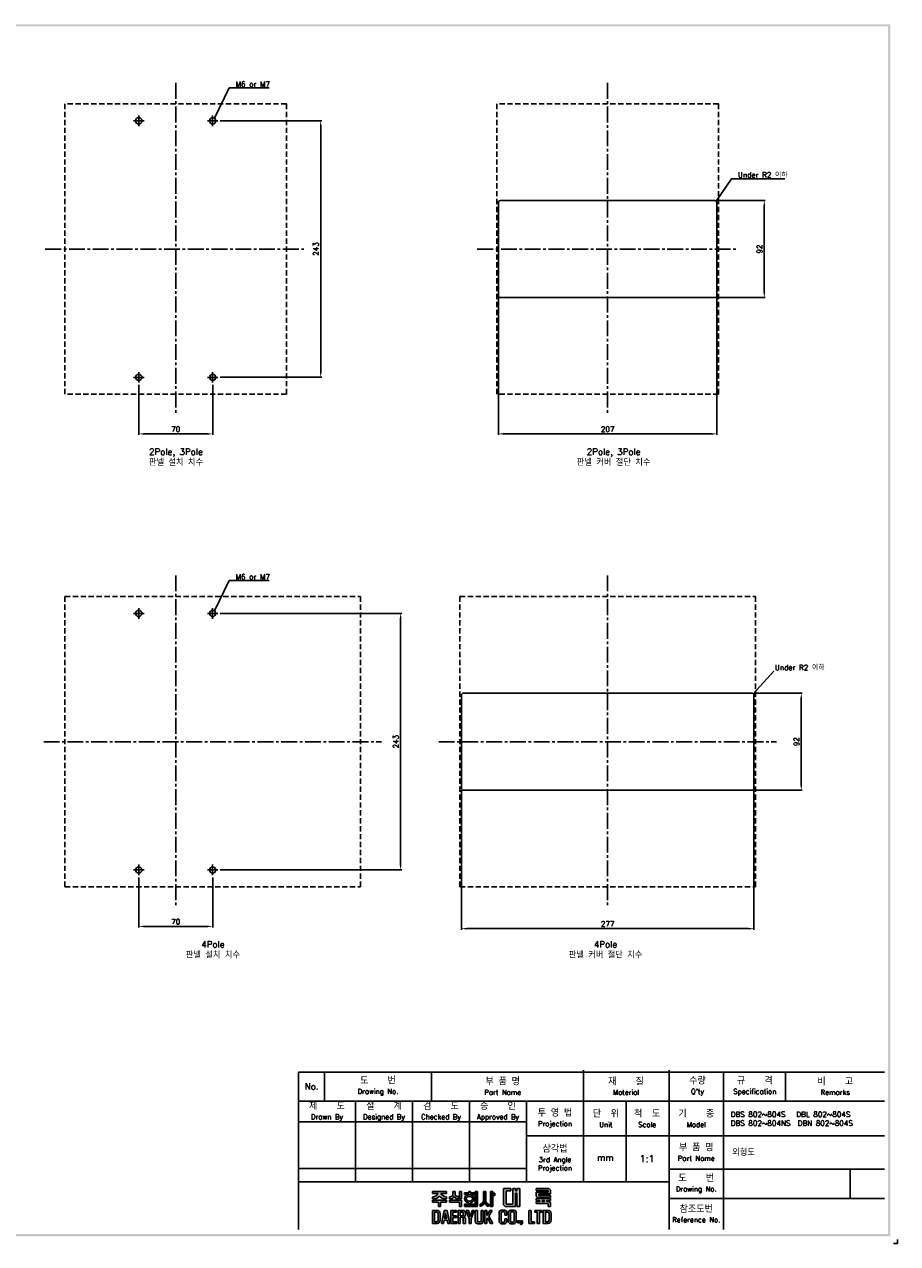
# Model space of a CAD drawing. Extents: x 3310 to 4964, y -496 to 659.
# Tile 8 of 8: x 4137 to 4964, y -496 to 659. Entities that reach past the tile are written whole.
import ezdxf

# ---------------------------------------------------------------- set-up
doc = ezdxf.new("R2010")
doc.units = 0
doc.header["$LTSCALE"] = 20
doc.header["$MEASUREMENT"] = 0
doc.linetypes.add('CENTER2', pattern=[1.125, 0.75, -0.125, 0.125, -0.125])
doc.linetypes.add('HIDDEN', pattern=[0.375, 0.25, -0.125])
doc.layers.get('0').update_dxf_attribs({"linetype": 'CONTINUOUS'})
for name, color, linetype in [('CEN', 1, 'CENTER2'), ('di', 3, 'CONTINUOUS'), ('di @ 1', 3, 'CONTINUOUS'), ('dimtaxt', 3, 'CONTINUOUS'), ('dwg', 7, 'CONTINUOUS')]:
    doc.layers.add(name, color=color, linetype=linetype)
doc.styles.add('KIM', font='ROMANS.shx', dxfattribs={"height": 5, "bigfont": 'GSG1.shx'})
doc.styles.get("Standard").update_dxf_attribs({"font": 'romans.shx', "height": 2, "bigfont": 'hgs.shx'})
doc.dimstyles.get("Standard").update_dxf_attribs({"dimscale": 0, "dimtxt": 2, "dimasz": 2, "dimexe": 0.5, "dimexo": 0.5, "dimgap": 1, "dimtad": 1, "dimdsep": 46, "dimtxsty": 'Standard', "dimcen": 0, "dimclrd": 3, "dimclre": 3, "dimclrt": 3, "dimadec": 0, "dimazin": 2, "dimtp": 0.1, "dimtm": 0.1, "dimtfac": 1, "dimtmove": 0, "dimatfit": 3, "dimfxl": 0, "dimtolj": 1, "dimarcsym": 0})
doc.dimstyles.new('STANDARD$0', dxfattribs={"dimtxt": 5, "dimasz": 5, "dimexe": 1, "dimexo": 2, "dimgap": 2, "dimtad": 1, "dimdec": 4, "dimzin": 12, "dimdsep": 46, "dimtxsty": 'KIM', "dimcen": -1, "dimdle": 0.1, "dimadec": 0, "dimazin": 0, "dimtfac": 1, "dimtdec": 4, "dimtmove": 0, "dimatfit": 3, "dimfxl": 0, "dimtolj": 1, "dimtzin": 0, "dimarcsym": 0})

# ---------------------------------------------------------------- blocks, each defined once
blk = doc.blocks.new('대륙')
at = {"layer": 'dimtaxt'}
h = blk.add_hatch(color=256, dxfattribs=at)
edge = h.paths.add_edge_path()
edge.add_line((51.99, 12.18), (47.65, 12.18))
edge.add_line((47.65, 12.18), (47.65, 11.59))
edge.add_line((47.65, 11.59), (49.36, 11.59))
edge.add_ellipse((47.48, 11.55), major_axis=(1.89, 0.39), ratio=0.576936, start_angle=268.0794, end_angle=342.4305, ccw=False)
edge.add_line((47.64, 10.44), (47.64, 9.87))
edge.add_ellipse((47.59, 11.36), major_axis=(2.46, 0), ratio=0.608939, start_angle=-88.7913, end_angle=-24.3158)
edge.add_ellipse((52.06, 11.36), major_axis=(-2.46, 0), ratio=0.608939, start_angle=384.3158, end_angle=448.3061)
edge.add_line((51.99, 9.87), (51.99, 10.51))
edge.add_ellipse((52.11, 11.62), major_axis=(-1.91, 0.31), ratio=0.577613, start_angle=17.5125, end_angle=91.8636, ccw=False)
edge.add_line((50.24, 11.59), (51.99, 11.59))
edge.add_line((51.99, 11.59), (51.99, 12.18))
h.paths.add_polyline_path([(52, 9.48), (47.64, 9.48), (47.64, 8.87), (49.46, 8.87), (49.46, 7.49), (50.19, 7.49), (50.19, 8.88), (52, 8.88)])
edge = h.paths.add_edge_path()
edge.add_arc((55.25, 11.18), 0.45, 180, 220.7047, ccw=False)
edge.add_line((54.8, 11.18), (54.8, 12.18))
edge.add_line((54.8, 12.18), (54.06, 12.18))
edge.add_line((54.06, 12.18), (54.06, 11.18))
edge.add_arc((53.61, 11.18), 0.45, 319.2953, 360, ccw=False)
edge.add_spline(control_points=[(53.95, 10.89), (53.94, 10.88), (53.93, 10.87), (53.83, 10.76), (53.7, 10.68), (53.03, 10.51)], knot_values=[3.761053, 3.761053, 3.761053, 3.761053, 3.807132, 3.807132, 4.298097, 4.298097, 4.298097, 4.298097], degree=3, periodic=0)
edge.add_line((53.03, 10.51), (53.03, 9.85))
edge.add_spline(control_points=[(53.03, 9.85), (53.05, 9.85), (53.06, 9.85), (53.74, 9.96), (53.94, 10.08), (54.15, 10.22), (54.2, 10.3), (54.43, 10.6)], knot_values=[3.495949, 3.495949, 3.495949, 3.495949, 3.524444, 3.524444, 4.06832, 4.06832, 4.379503, 4.379503, 4.379503, 4.379503], degree=3, periodic=0)
edge.add_spline(control_points=[(54.43, 10.6), (54.65, 10.3), (54.71, 10.22), (54.92, 10.08), (55.12, 9.96), (55.75, 9.88), (55.78, 9.87), (55.8, 9.86)], knot_values=[3.495949, 3.495949, 3.495949, 3.495949, 3.807132, 3.807132, 4.351008, 4.351008, 4.402945, 4.402945, 4.402945, 4.402945], degree=3, periodic=0)
edge.add_line((55.8, 9.86), (55.8, 10.59))
edge.add_spline(control_points=[(55.8, 10.59), (55.78, 10.59), (55.76, 10.6), (55.19, 10.66), (55.03, 10.75), (54.92, 10.87), (54.91, 10.88), (54.91, 10.89)], knot_values=[3.761053, 3.761053, 3.761053, 3.761053, 3.81299, 3.81299, 4.356866, 4.356866, 4.402945, 4.402945, 4.402945, 4.402945], degree=3, periodic=0)
h.paths.add_polyline_path([(56.82, 9.48), (53.03, 9.48), (53.03, 8.87), (56.1, 8.87), (56.1, 7.49), (56.82, 7.49)])
h.paths.add_polyline_path([(56.82, 12.19), (56.1, 12.19), (56.1, 9.87), (56.82, 9.87)])
h.paths.add_polyline_path([(60.76, 11.76), (59.58, 11.76), (59.58, 12.19), (59.05, 12.19), (59.05, 11.76), (57.74, 11.76), (57.74, 11.21), (60.76, 11.21)])
edge = h.paths.add_edge_path()
edge.add_ellipse((59.26, 9.92), major_axis=(-1.56, 0), ratio=0.830145, start_angle=101.7462, end_angle=265.4383)
edge.add_line((59.38, 11.21), (59.13, 11.21))
edge.add_ellipse((59.26, 9.92), major_axis=(1.56, 0), ratio=0.830145, start_angle=94.5617, end_angle=259.6787)
edge.add_line((58.98, 8.65), (58.98, 8.2))
edge.add_line((58.98, 8.2), (59.58, 8.2))
edge.add_line((59.58, 8.2), (59.58, 8.65))
edge = h.paths.add_edge_path(flags=16)
edge.add_spline(control_points=[(60.26, 9.92), (60.26, 10.03), (60.22, 10.15), (60.06, 10.37), (59.93, 10.48), (59.59, 10.63), (59.39, 10.66), (58.99, 10.64), (58.8, 10.59), (58.5, 10.41), (58.39, 10.3), (58.27, 10.07), (58.25, 9.96), (58.28, 9.73), (58.34, 9.62), (58.54, 9.4), (58.69, 9.3), (59.06, 9.19), (59.26, 9.17), (59.65, 9.23), (59.83, 9.31), (60.09, 9.5), (60.18, 9.62), (60.25, 9.8), (60.26, 9.86), (60.26, 9.92)], knot_values=[0, 0, 0, 0, 0.543876, 0.543876, 1.087752, 1.087752, 1.631628, 1.631628, 2.175504, 2.175504, 2.71938, 2.71938, 3.263256, 3.263256, 3.807132, 3.807132, 4.351008, 4.351008, 4.894884, 4.894884, 5.43876, 5.43876, 5.982636, 5.982636, 6.283185, 6.283185, 6.283185, 6.283185], degree=3, periodic=0)
for points in [[(61.83, 12.19), (61.11, 12.19), (61.11, 8.2), (57.74, 8.2), (57.74, 7.47), (61.11, 7.47), (61.83, 7.47)], [(70.89, 12.38), (72.38, 12.38), (72.38, 13.12), (70.01, 13.12), (70.01, 8), (70.53, 7.49), (73.84, 7.49), (73.84, 11.66), (74.29, 11.66), (74.29, 7.49), (75.14, 7.49), (75.14, 13.12), (74.29, 13.12), (74.29, 12.42), (73.84, 12.42), (73.84, 13.12), (73.01, 13.12), (73.01, 8.23), (70.89, 8.23)]]:
    blk.add_hatch(color=256, dxfattribs=at).paths.add_polyline_path(points)
h = blk.add_hatch(color=256, dxfattribs=at)
edge = h.paths.add_edge_path()
edge.add_line((64.41, 12.18), (63.7, 12.18))
edge.add_line((63.7, 12.18), (63.7, 9.23))
edge.add_ellipse((62.86, 9.12), major_axis=(0.66, 0.841), ratio=0.672815, start_angle=218.7862, end_angle=304.0863, ccw=False)
edge.add_line((62.7, 8.19), (62.7, 7.51))
edge.add_ellipse((63.11, 8.54), major_axis=(0.964, 0.919), ratio=0.540942, start_angle=220.7961, end_angle=301.7505)
edge.add_ellipse((64.93, 8.53), major_axis=(-0.866, 0.919), ratio=0.569913, start_angle=58.7442, end_angle=145.288)
edge.add_line((65.35, 7.49), (65.35, 8.17))
edge.add_ellipse((65.18, 9.26), major_axis=(-0.67, 1.07), ratio=0.576723, start_angle=74.3826, end_angle=142.9847, ccw=False)
edge.add_line((64.41, 9.18), (64.41, 12.18))
h.paths.add_polyline_path([(66.65, 10.99), (67.26, 10.99), (67.26, 11.63), (66.64, 11.63), (66.64, 12.18), (65.92, 12.18), (65.92, 7.49), (66.65, 7.49)])
h = blk.add_hatch(color=256, dxfattribs=at)
h.paths.add_polyline_path([(84.17, 12.56), (84.17, 11.99), (80.38, 11.99), (80.38, 10.74), (80.81, 10.32), (84.92, 10.32), (84.92, 10.92), (81.19, 10.92), (81.19, 11.44), (84.92, 11.44), (84.92, 12.6), (84.39, 13.12), (80.36, 13.12), (80.36, 12.56)])
h.paths.add_polyline_path([(83.7, 9.41), (84.92, 9.41), (84.92, 9.97), (80.36, 9.97), (80.36, 9.41), (81.48, 9.41), (81.48, 9.04), (80.35, 9.04), (80.35, 8.42), (84.18, 8.42), (84.18, 7.49), (84.92, 7.49), (84.92, 8.64), (84.52, 9.04), (83.7, 9.04)])
h.paths.add_polyline_path([(83, 9.41), (82.23, 9.41), (82.23, 9.04), (83, 9.04)], flags=17)
h = blk.add_hatch(color=256, dxfattribs=at)
h.paths.add_polyline_path([(47.58, 6.25), (47.58, 2.12), (49.06, 2.12, 0.414214), (50.06, 3.12), (50.06, 5.25, 0.414214), (49.06, 6.25)])
h.paths.add_polyline_path([(48.9, 5.73, -0.414214), (49.4, 5.23), (49.4, 3.16, -0.414214), (48.9, 2.66), (48.23, 2.66), (48.23, 5.73)], flags=16)
h.paths.add_polyline_path([(50.42, 2.11), (51.1, 2.11), (51.31, 3.17), (52.21, 3.17), (52.42, 2.11), (53.1, 2.11), (52.25, 6.23), (51.27, 6.23)])
h.paths.add_polyline_path([(51.77, 5.49), (52.09, 3.74), (51.43, 3.74)], flags=16)
h.paths.add_polyline_path([(53.4, 2.11), (55.25, 2.11), (55.25, 2.66), (54.07, 2.66), (54.07, 3.99), (55.15, 3.99), (55.15, 4.52), (54.06, 4.52), (54.06, 5.7), (55.21, 5.7), (55.21, 6.25), (53.4, 6.25)])
h.paths.add_polyline_path([(55.67, 2.12), (56.33, 2.12), (56.33, 4.05), (56.93, 4.05, -0.414214), (57.33, 3.65), (57.33, 2.12), (58.02, 2.12), (58.02, 3.65, 0.276846), (57.45, 4.24, 0.25864), (58.02, 4.77), (58.02, 5.43, 0.414214), (57.22, 6.23), (55.67, 6.23)])
h.paths.add_polyline_path([(56.33, 5.71), (57.04, 5.71, -0.414214), (57.34, 5.41), (57.34, 4.86, -0.414214), (57.04, 4.56), (56.33, 4.56)], flags=16)
h.paths.add_polyline_path([(59.2, 3.57), (59.2, 2.11), (59.85, 2.11), (59.85, 3.58), (60.8, 6.24), (60.13, 6.24), (59.53, 4.27), (58.97, 6.24), (58.28, 6.24)])
h.paths.add_polyline_path([(61.13, 2.78, 0.414214), (61.88, 2.03), (62.85, 2.03, 0.414214), (63.6, 2.78), (63.6, 6.24), (62.93, 6.24), (62.93, 2.84, -0.414214), (62.68, 2.59), (62.07, 2.59, -0.414214), (61.82, 2.84), (61.82, 6.24), (61.13, 6.24)])
h.paths.add_polyline_path([(64.11, 2.12), (64.77, 2.12), (64.77, 3.42), (64.98, 3.87), (65.9, 2.12), (66.68, 2.12), (65.38, 4.46), (66.48, 6.23), (65.69, 6.23), (64.76, 4.66), (64.76, 6.23), (64.11, 6.23)])
h.paths.add_polyline_path([(68.62, 2.84, 0.414214), (69.42, 2.04), (70.32, 2.04, 0.414214), (71.12, 2.84), (71.12, 3.62), (70.47, 3.62), (70.47, 2.85, -0.414214), (70.17, 2.55), (69.58, 2.55, -0.414214), (69.28, 2.85), (69.28, 5.49, -0.414214), (69.58, 5.79), (70.16, 5.79, -0.414214), (70.46, 5.49), (70.46, 4.76), (71.12, 4.76), (71.12, 5.52, 0.414214), (70.32, 6.32), (69.42, 6.32, 0.414214), (68.62, 5.52)])
h.paths.add_polyline_path([(71.57, 2.84, 0.414214), (72.37, 2.04), (73.25, 2.04, 0.414214), (74.05, 2.84), (74.05, 5.52, 0.414214), (73.25, 6.32), (72.37, 6.32, 0.414214), (71.57, 5.52)])
h.paths.add_polyline_path([(72.23, 5.5, -0.414214), (72.53, 5.8), (73.09, 5.8, -0.414214), (73.39, 5.5), (73.39, 2.85, -0.414214), (73.09, 2.55), (72.53, 2.55, -0.414214), (72.23, 2.85)], flags=16)
h.paths.add_polyline_path([(74.42, 2.34), (75.05, 2.34), (75.05, 2.98), (74.42, 2.98)])
h.paths.add_polyline_path([(75.76, 2.34, -0.316213), (75.39, 2.07), (75.39, 1.77, 0.409412), (76.08, 2.47), (76.08, 2.98), (75.39, 2.98), (75.39, 2.34)])
h.paths.add_polyline_path([(78.08, 2.12), (79.79, 2.12), (79.79, 2.67), (78.75, 2.67), (78.75, 6.24), (78.08, 6.24)])
h.paths.add_polyline_path([(80.68, 2.12), (81.35, 2.12), (81.35, 5.7), (82.27, 5.7), (82.27, 6.24), (79.92, 6.24), (79.92, 5.7), (80.68, 5.7)])
h.paths.add_polyline_path([(82.59, 2.13), (84.07, 2.13, 0.414214), (85.07, 3.13), (85.07, 5.24, 0.414214), (84.07, 6.24), (82.59, 6.24)])
h.paths.add_polyline_path([(83.24, 5.73), (83.9, 5.73, -0.414214), (84.4, 5.23), (84.4, 3.15, -0.414214), (83.9, 2.65), (83.24, 2.65)], flags=16)
for p, q in [((47.65, 12.18), (51.99, 12.18)), ((47.65, 12.18), (47.65, 11.59)), ((47.65, 11.59), (49.36, 11.59)), ((51.99, 11.59), (50.24, 11.59)), ((51.99, 12.18), (51.99, 11.59)), ((54.06, 12.18), (54.8, 12.18)), ((54.06, 12.18), (54.06, 11.18)), ((54.8, 12.18), (54.8, 11.18)), ((56.82, 12.19), (56.1, 12.19)), ((56.1, 12.19), (56.1, 9.87)), ((56.82, 12.19), (56.82, 9.87)), ((57.74, 11.76), (59.05, 11.76)), ((57.74, 11.21), (57.74, 11.76)), ((59.05, 11.76), (59.05, 12.19)), ((59.05, 12.19), (59.58, 12.19)), ((59.58, 12.19), (59.58, 11.76)), ((59.58, 11.76), (60.76, 11.76)), ((60.76, 11.76), (60.76, 11.21)), ((61.11, 12.19), (61.11, 8.2)), ((61.83, 12.19), (61.11, 12.19)), ((61.83, 7.47), (61.83, 12.19)), ((63.7, 12.18), (64.41, 12.18)), ((63.7, 12.18), (63.7, 9.23)), ((64.41, 12.18), (64.41, 9.18)), ((65.92, 7.49), (65.92, 12.18)), ((65.92, 12.18), (66.64, 12.18)), ((66.64, 12.18), (66.64, 11.63)), ((66.64, 11.63), (67.26, 11.63)), ((67.26, 11.63), (67.26, 10.99)), ((70.01, 13.12), (70.01, 8)), ((70.01, 13.12), (72.38, 13.12)), ((70.89, 12.38), (70.89, 8.23)), ((70.89, 12.38), (72.38, 12.38)), ((72.38, 13.12), (72.38, 12.38)), ((73.01, 13.12), (73.01, 8.23)), ((73.01, 13.12), (73.84, 13.12)), ((73.84, 13.12), (73.84, 12.42)), ((73.84, 12.42), (74.29, 12.42)), ((73.84, 11.66), (73.84, 7.49)), ((73.84, 11.66), (74.29, 11.66)), ((74.29, 13.12), (75.14, 13.12)), ((74.29, 13.12), (74.29, 12.42)), ((74.29, 11.66), (74.29, 7.49)), ((75.14, 13.12), (75.14, 7.49)), ((80.36, 13.12), (84.39, 13.12)), ((80.36, 12.56), (80.36, 13.12)), ((80.36, 12.56), (84.17, 12.56)), ((80.38, 11.99), (84.17, 11.99)), ((80.38, 11.99), (80.38, 10.74)), ((84.17, 12.56), (84.17, 11.99)), ((84.92, 12.6), (84.39, 13.12)), ((84.92, 12.6), (84.92, 11.44)), ((47.64, 10.44), (47.64, 9.87)), ((47.64, 9.48), (52, 9.48)), ((47.64, 8.87), (47.64, 9.48)), ((49.46, 8.87), (47.64, 8.87)), ((49.46, 7.49), (49.46, 8.87)), ((50.19, 8.88), (50.19, 7.49)), ((52, 8.88), (50.19, 8.88)), ((51.99, 10.51), (51.99, 9.87)), ((52, 9.48), (52, 8.88)), ((53.03, 9.85), (53.03, 10.51)), ((53.03, 9.48), (56.82, 9.48)), ((53.03, 8.87), (53.03, 9.48)), ((56.1, 8.87), (53.03, 8.87)), ((55.8, 9.86), (55.8, 10.59)), ((56.82, 9.87), (56.1, 9.87)), ((56.1, 7.49), (56.1, 8.87)), ((56.82, 9.48), (56.82, 7.49)), ((60.76, 11.21), (57.74, 11.21)), ((57.74, 8.2), (61.11, 8.2)), ((57.74, 7.47), (57.74, 8.2)), ((58.98, 8.2), (58.98, 8.65)), ((59.58, 8.65), (59.58, 8.2)), ((62.7, 7.51), (62.7, 8.19)), ((65.35, 7.49), (65.35, 8.17)), ((66.65, 10.99), (66.65, 7.49)), ((67.26, 10.99), (66.65, 10.99)), ((70.53, 7.49), (70.01, 8)), ((73.01, 8.23), (70.89, 8.23)), ((80.35, 9.04), (81.48, 9.04)), ((80.35, 9.04), (80.35, 8.42)), ((80.35, 8.42), (84.18, 8.42)), ((80.36, 9.97), (84.92, 9.97)), ((80.36, 9.97), (80.36, 9.41)), ((80.36, 9.41), (81.48, 9.41)), ((80.81, 10.32), (80.38, 10.74)), ((80.81, 10.32), (84.92, 10.32)), ((81.19, 11.44), (84.92, 11.44)), ((81.19, 11.44), (81.19, 10.92)), ((81.19, 10.92), (84.92, 10.92)), ((81.48, 9.41), (81.48, 9.04)), ((82.23, 9.41), (83, 9.41)), ((82.23, 9.41), (82.23, 9.04)), ((82.23, 9.04), (83, 9.04)), ((83, 9.41), (83, 9.04)), ((83.7, 9.41), (84.92, 9.41)), ((83.7, 9.41), (83.7, 9.04)), ((83.7, 9.04), (84.52, 9.04)), ((84.18, 8.42), (84.18, 7.49)), ((84.92, 8.64), (84.52, 9.04)), ((84.92, 10.92), (84.92, 10.32)), ((84.92, 9.97), (84.92, 9.41)), ((84.92, 8.64), (84.92, 7.49)), ((47.58, 6.25), (47.58, 2.12)), ((47.58, 6.25), (49.06, 6.25)), ((48.23, 5.73), (48.23, 2.66)), ((48.9, 5.73), (48.23, 5.73)), ((49.4, 3.16), (49.4, 5.23)), ((50.19, 7.49), (49.46, 7.49)), ((50.06, 5.25), (50.06, 3.12)), ((51.27, 6.23), (50.42, 2.11)), ((52.25, 6.23), (51.27, 6.23)), ((51.77, 5.49), (51.43, 3.74)), ((52.09, 3.74), (51.77, 5.49)), ((53.1, 2.11), (52.25, 6.23)), ((55.21, 6.25), (53.4, 6.25)), ((53.4, 6.25), (53.4, 2.11)), ((54.06, 5.7), (55.21, 5.7)), ((54.06, 4.52), (54.06, 5.7)), ((55.15, 4.52), (54.06, 4.52)), ((54.07, 3.99), (55.15, 3.99)), ((54.07, 2.66), (54.07, 3.99)), ((55.15, 3.99), (55.15, 4.52)), ((55.21, 5.7), (55.21, 6.25)), ((55.67, 6.23), (55.67, 2.12)), ((57.22, 6.23), (55.67, 6.23)), ((56.82, 7.49), (56.1, 7.49)), ((56.33, 5.71), (56.33, 4.56)), ((57.04, 5.71), (56.33, 5.71)), ((56.33, 4.56), (57.04, 4.56)), ((56.33, 2.12), (56.33, 4.05)), ((56.33, 4.05), (56.93, 4.05)), ((57.34, 4.86), (57.34, 5.41)), ((61.11, 7.47), (57.74, 7.47)), ((58.02, 4.77), (58.02, 5.43)), ((58.97, 6.24), (58.28, 6.24)), ((58.28, 6.24), (59.2, 3.57)), ((59.53, 4.27), (58.97, 6.24)), ((60.13, 6.24), (59.53, 4.27)), ((59.85, 3.58), (60.8, 6.24)), ((60.8, 6.24), (60.13, 6.24)), ((61.11, 7.47), (61.83, 7.47)), ((61.13, 6.24), (61.13, 2.78)), ((61.82, 6.24), (61.13, 6.24)), ((61.82, 2.84), (61.82, 6.24)), ((62.93, 2.84), (62.93, 6.24)), ((62.93, 6.24), (63.6, 6.24)), ((63.6, 6.24), (63.6, 2.78)), ((64.11, 2.12), (64.11, 6.23)), ((64.11, 6.23), (64.76, 6.23)), ((64.76, 4.66), (65.69, 6.23)), ((64.76, 6.23), (64.76, 4.66)), ((64.98, 3.87), (64.77, 3.42)), ((65.9, 2.12), (64.98, 3.87)), ((66.48, 6.23), (65.38, 4.46)), ((65.38, 4.46), (66.68, 2.12)), ((65.69, 6.23), (66.48, 6.23)), ((66.65, 7.49), (65.92, 7.49)), ((68.62, 2.84), (68.62, 5.52)), ((69.28, 5.49), (69.28, 2.85)), ((70.32, 6.32), (69.42, 6.32)), ((70.16, 5.79), (69.58, 5.79)), ((70.46, 4.76), (70.46, 5.49)), ((71.12, 4.76), (70.46, 4.76)), ((73.84, 7.49), (70.53, 7.49)), ((71.12, 5.52), (71.12, 4.76)), ((71.57, 2.84), (71.57, 5.52)), ((72.23, 5.5), (72.23, 2.85)), ((73.25, 6.32), (72.37, 6.32)), ((73.09, 5.8), (72.53, 5.8)), ((73.39, 2.85), (73.39, 5.5)), ((74.05, 5.52), (74.05, 2.84)), ((75.14, 7.49), (74.29, 7.49)), ((78.08, 6.24), (78.08, 2.12)), ((78.75, 6.24), (78.08, 6.24)), ((78.75, 2.67), (78.75, 6.24)), ((82.27, 6.24), (79.92, 6.24)), ((79.92, 6.24), (79.92, 5.7)), ((79.92, 5.7), (80.68, 5.7)), ((80.68, 5.7), (80.68, 2.12)), ((81.35, 2.12), (81.35, 5.7)), ((81.35, 5.7), (82.27, 5.7)), ((82.27, 5.7), (82.27, 6.24)), ((82.59, 6.24), (82.59, 2.13)), ((84.07, 6.24), (82.59, 6.24)), ((83.24, 2.65), (83.24, 5.73)), ((83.24, 5.73), (83.9, 5.73)), ((84.92, 7.49), (84.18, 7.49)), ((84.4, 3.15), (84.4, 5.23)), ((85.07, 3.13), (85.07, 5.24)), ((47.58, 2.12), (49.06, 2.12)), ((48.23, 2.66), (48.9, 2.66)), ((50.42, 2.11), (51.1, 2.11)), ((51.1, 2.11), (51.31, 3.17)), ((51.31, 3.17), (52.21, 3.17)), ((51.43, 3.74), (52.09, 3.74)), ((52.21, 3.17), (52.42, 2.11)), ((52.42, 2.11), (53.1, 2.11)), ((53.4, 2.11), (55.25, 2.11)), ((55.25, 2.66), (54.07, 2.66)), ((55.25, 2.11), (55.25, 2.66)), ((55.67, 2.12), (56.33, 2.12)), ((57.33, 3.65), (57.33, 2.12)), ((57.33, 2.12), (58.02, 2.12)), ((58.02, 2.12), (58.02, 3.65)), ((59.2, 3.57), (59.2, 2.11)), ((59.2, 2.11), (59.85, 2.11)), ((59.85, 2.11), (59.85, 3.58)), ((62.85, 2.03), (61.88, 2.03)), ((62.68, 2.59), (62.07, 2.59)), ((64.77, 2.12), (64.11, 2.12)), ((64.77, 3.42), (64.77, 2.12)), ((66.68, 2.12), (65.9, 2.12)), ((70.32, 2.04), (69.42, 2.04)), ((70.17, 2.55), (69.58, 2.55)), ((70.47, 3.62), (70.47, 2.85)), ((71.12, 3.62), (70.47, 3.62)), ((71.12, 2.84), (71.12, 3.62)), ((73.25, 2.04), (72.37, 2.04)), ((73.09, 2.55), (72.53, 2.55)), ((74.42, 2.98), (74.42, 2.34)), ((75.05, 2.98), (74.42, 2.98)), ((75.05, 2.34), (74.42, 2.34)), ((75.05, 2.98), (75.05, 2.34)), ((75.39, 2.98), (75.39, 2.34)), ((76.08, 2.98), (75.39, 2.98)), ((75.76, 2.34), (75.39, 2.34)), ((75.39, 2.07), (75.39, 1.77)), ((76.08, 2.98), (76.08, 2.47)), ((78.08, 2.12), (79.79, 2.12)), ((79.79, 2.67), (78.75, 2.67)), ((79.79, 2.12), (79.79, 2.67)), ((80.68, 2.12), (81.35, 2.12)), ((82.59, 2.13), (84.07, 2.13)), ((83.9, 2.65), (83.24, 2.65))]:
    blk.add_line(p, q, dxfattribs=at)
for centre, radius, start, end in [((53.61, 11.18), 0.45, 319.2953, 360), ((55.25, 11.18), 0.45, 180, 220.7047), ((48.9, 5.23), 0.5, 0, 90), ((49.06, 5.25), 1, 0, 90), ((57.22, 4.85), 0.8, 270, 270), ((56.93, 3.65), 0.4, 0, 90), ((57.04, 5.41), 0.3, 0, 90), ((57.04, 4.86), 0.3, 270, 0), ((57.22, 5.43), 0.8, 0, 90), ((57.26, 5.02), 0.8, 283.6828, 341.6876), ((57.24, 3.47), 0.8, 12.921, 74.819), ((69.42, 5.52), 0.8, 90, 180), ((69.58, 5.49), 0.3, 90, 180), ((70.16, 5.49), 0.3, 0, 90), ((70.32, 5.52), 0.8, 0, 90), ((72.37, 5.52), 0.8, 90, 180), ((72.53, 5.5), 0.3, 90, 180), ((73.09, 5.5), 0.3, 0, 90), ((73.25, 5.52), 0.8, 0, 90), ((83.9, 5.23), 0.5, 0, 90), ((84.07, 5.24), 1, 0, 90), ((48.9, 3.16), 0.5, 270, 0), ((49.06, 3.12), 1, 270, 0), ((61.88, 2.78), 0.75, 180, 270), ((62.07, 2.84), 0.25, 180, 270), ((62.68, 2.84), 0.25, 270, 0), ((62.85, 2.78), 0.75, 270, 0), ((69.42, 2.84), 0.8, 180, 270), ((69.58, 2.85), 0.3, 180, 270), ((70.17, 2.85), 0.3, 270, 0), ((70.32, 2.84), 0.8, 270, 0), ((72.37, 2.84), 0.8, 180, 270), ((72.53, 2.85), 0.3, 180, 270), ((73.09, 2.85), 0.3, 270, 0), ((73.25, 2.84), 0.8, 270, 0), ((75.38, 2.47), 0.7, 270.9408, 0), ((75.38, 2.47), 0.4, 271.6466, 341.8371), ((83.9, 3.15), 0.5, 270, 0), ((84.07, 3.13), 1, 270, 0)]:
    blk.add_arc(centre, radius, start, end, dxfattribs=at)
for centre, major_axis, ratio, start_param, end_param in [((47.48, 11.55), (1.89, 0.39), 0.576936, 4.678869, 5.97654), ((47.59, 11.36), (-2.46, 0), 0.608939, 1.591893, 2.717202), ((59.26, 9.92), (1.56, 0), 0.830145, 1.650413, 4.532248), ((59.26, 9.92), (-1.56, 0), 0.830145, 1.775806, 4.632772), ((62.86, 9.12), (0.66, 0.841), 0.672815, 3.81854, 5.307307), ((63.11, 8.54), (0.964, 0.919), 0.540942, 3.853619, 5.26654)]:
    blk.add_ellipse(centre, major_axis=major_axis, ratio=ratio, start_param=start_param, end_param=end_param, dxfattribs=at)
at = {"layer": 'dimtaxt', "extrusion": (0, 0, -1)}
for centre, major_axis, ratio, start_param, end_param in [((52.11, 11.62), (-1.91, 0.31), 0.577613, 4.679864, 5.977535), ((52.06, 11.36), (-2.46, 0), 0.608939, -1.541231, -0.42439), ((64.93, 8.53), (-0.866, 0.919), 0.569913, 3.747431, 5.257905), ((65.18, 9.26), (-0.67, 1.07), 0.576723, 3.787632, 4.984965)]:
    blk.add_ellipse(centre, major_axis=major_axis, ratio=ratio, start_param=start_param, end_param=end_param, dxfattribs=at)
at = {"layer": 'dimtaxt'}
for points, knots in [([(53.95, 10.89), (53.94, 10.88), (53.93, 10.87), (53.83, 10.76), (53.7, 10.68), (53.03, 10.51)], [3.7610527, 3.7610527, 3.7610527, 3.7610527, 3.8071317, 3.8071317, 4.2980967, 4.2980967, 4.2980967, 4.2980967]), ([(54.43, 10.6), (54.2, 10.3), (54.15, 10.22), (53.94, 10.08), (53.74, 9.96), (53.06, 9.85), (53.05, 9.85), (53.03, 9.85)], [3.4959493, 3.4959493, 3.4959493, 3.4959493, 3.8071317, 3.8071317, 4.3510077, 4.3510077, 4.3795026, 4.3795026, 4.3795026, 4.3795026]), ([(54.43, 10.6), (54.65, 10.3), (54.71, 10.22), (54.92, 10.08), (55.12, 9.96), (55.75, 9.88), (55.78, 9.87), (55.8, 9.86)], [3.4959493, 3.4959493, 3.4959493, 3.4959493, 3.8071317, 3.8071317, 4.3510077, 4.3510077, 4.4029453, 4.4029453, 4.4029453, 4.4029453]), ([(54.91, 10.89), (54.91, 10.88), (54.92, 10.87), (55.03, 10.75), (55.19, 10.66), (55.76, 10.6), (55.78, 10.59), (55.8, 10.59)], [3.7610527, 3.7610527, 3.7610527, 3.7610527, 3.8071317, 3.8071317, 4.3510077, 4.3510077, 4.4029453, 4.4029453, 4.4029453, 4.4029453]), ([(60.26, 9.92), (60.26, 10.03), (60.22, 10.15), (60.06, 10.37), (59.93, 10.48), (59.59, 10.63), (59.39, 10.66), (58.99, 10.64), (58.8, 10.59), (58.5, 10.41), (58.39, 10.3), (58.27, 10.07), (58.25, 9.96), (58.28, 9.73), (58.34, 9.62), (58.54, 9.4), (58.69, 9.3), (59.06, 9.19), (59.26, 9.17), (59.65, 9.23), (59.83, 9.31), (60.09, 9.5), (60.18, 9.62), (60.25, 9.8), (60.26, 9.86), (60.26, 9.92)], [0, 0, 0, 0, 0.543876, 0.543876, 1.087752, 1.087752, 1.631628, 1.631628, 2.175504, 2.175504, 2.71938, 2.71938, 3.263256, 3.263256, 3.807132, 3.807132, 4.351008, 4.351008, 4.894884, 4.894884, 5.43876, 5.43876, 5.982636, 5.982636, 6.283185, 6.283185, 6.283185, 6.283185])]:
    blk.add_open_spline(points, degree=3, knots=knots, dxfattribs=at)
blk = doc.blocks.new('*D57')
at = {"layer": 'di', "color": 0, "lineweight": -2}
for p, q in [((4793, 492.4), (4838.8, 492.4)), ((4837.8, 487.4), (4837.8, 405.4)), ((4793, 400.4), (4838.8, 400.4))]:
    blk.add_line(p, q, dxfattribs=at)
at = {"layer": 'di', "color": 0}
for points in [[(4837, 487.4), (4838.7, 487.4), (4837.8, 492.4)], [(4837, 405.4), (4838.7, 405.4), (4837.8, 400.4)]]:
    blk.add_solid(points, dxfattribs=at)
at = {"layer": 'di', "color": 0, "insert": (4833.3, 446.4), "char_height": 5, "attachment_point": 5, "rotation": 90, "style": 'KIM'}
blk.add_mtext('\\A1;92', dxfattribs=at)
blk = doc.blocks.new('*D58')
at = {"layer": 'di', "color": 0, "lineweight": -2}
for p, q in [((4245.4, 317.9), (4245.4, 270.3)), ((4315.4, 317.9), (4315.4, 270.3)), ((4250.4, 271.3), (4310.4, 271.3))]:
    blk.add_line(p, q, dxfattribs=at)
at = {"layer": 'di', "color": 0}
for points in [[(4250.4, 272.1), (4250.4, 270.5), (4245.4, 271.3)], [(4310.4, 272.1), (4310.4, 270.5), (4315.4, 271.3)]]:
    blk.add_solid(points, dxfattribs=at)
at = {"layer": 'di', "color": 0, "insert": (4280.4, 275.8), "char_height": 5, "attachment_point": 5, "style": 'KIM'}
blk.add_mtext('\\A1;70', dxfattribs=at)
blk = doc.blocks.new('*D59')
at = {"layer": 'di', "color": 0, "lineweight": -2}
for p, q in [((4322.4, 567.9), (4418.7, 567.9)), ((4417.7, 562.9), (4417.7, 329.9)), ((4322.4, 324.9), (4418.7, 324.9))]:
    blk.add_line(p, q, dxfattribs=at)
at = {"layer": 'di', "color": 0}
for points in [[(4416.9, 562.9), (4418.6, 562.9), (4417.7, 567.9)], [(4416.9, 329.9), (4418.6, 329.9), (4417.7, 324.9)]]:
    blk.add_solid(points, dxfattribs=at)
at = {"layer": 'di', "color": 0, "insert": (4413.2, 446.4), "char_height": 5, "attachment_point": 5, "rotation": 90, "style": 'KIM'}
blk.add_mtext('\\A1;243', dxfattribs=at)
blk = doc.blocks.new('*D60')
at = {"layer": 'di', "color": 0, "lineweight": -2}
for p, q in [((4586, 400.4), (4586, 270.3)), ((4793, 400.4), (4793, 270.3)), ((4591, 271.3), (4788, 271.3))]:
    blk.add_line(p, q, dxfattribs=at)
at = {"layer": 'di', "color": 0}
for points in [[(4591, 272.1), (4591, 270.5), (4586, 271.3)], [(4788, 272.1), (4788, 270.5), (4793, 271.3)]]:
    blk.add_solid(points, dxfattribs=at)
at = {"layer": 'di', "color": 0, "insert": (4689.5, 275.8), "char_height": 5, "attachment_point": 5, "style": 'KIM'}
blk.add_mtext('\\A1;207', dxfattribs=at)
blk = doc.blocks.new('*D61')
at = {"layer": 'di', "color": 0, "lineweight": -2}
for p, q in [((4828, 25.7), (4873.8, 25.7)), ((4872.8, 20.7), (4872.8, -61.3)), ((4828, -66.3), (4873.8, -66.3))]:
    blk.add_line(p, q, dxfattribs=at)
at = {"layer": 'di', "color": 0}
for points in [[(4872, 20.7), (4873.7, 20.7), (4872.8, 25.7)], [(4872, -61.3), (4873.7, -61.3), (4872.8, -66.3)]]:
    blk.add_solid(points, dxfattribs=at)
at = {"layer": 'di', "color": 0, "insert": (4868.3, -20.3), "char_height": 5, "attachment_point": 5, "rotation": 90, "style": 'KIM'}
blk.add_mtext('\\A1;92', dxfattribs=at)
blk = doc.blocks.new('*D62')
at = {"layer": 'di', "color": 0, "lineweight": -2}
for p, q in [((4551, -66.3), (4551, -198.4)), ((4828, -66.3), (4828, -198.4)), ((4823, -197.4), (4556, -197.4))]:
    blk.add_line(p, q, dxfattribs=at)
at = {"layer": 'di', "color": 0}
for points in [[(4556, -196.6), (4556, -198.3), (4551, -197.4)], [(4823, -196.6), (4823, -198.3), (4828, -197.4)]]:
    blk.add_solid(points, dxfattribs=at)
at = {"layer": 'di', "color": 0, "insert": (4689.5, -192.9), "char_height": 5, "attachment_point": 5, "style": 'KIM'}
blk.add_mtext('\\A1;277', dxfattribs=at)
blk = doc.blocks.new('*D63')
at = {"layer": 'di', "color": 0, "lineweight": -2}
for p, q in [((4245.4, -148.8), (4245.4, -196.3)), ((4315.4, -148.8), (4315.4, -196.3)), ((4250.4, -195.3), (4310.4, -195.3))]:
    blk.add_line(p, q, dxfattribs=at)
at = {"layer": 'di', "color": 0}
for points in [[(4250.4, -194.5), (4250.4, -196.1), (4245.4, -195.3)], [(4310.4, -194.5), (4310.4, -196.1), (4315.4, -195.3)]]:
    blk.add_solid(points, dxfattribs=at)
at = {"layer": 'di', "color": 0, "insert": (4280.4, -190.8), "char_height": 5, "attachment_point": 5, "style": 'KIM'}
blk.add_mtext('\\A1;70', dxfattribs=at)
blk = doc.blocks.new('*D64')
at = {"layer": 'di', "color": 0, "lineweight": -2}
for p, q in [((4322.4, 101.2), (4494.4, 101.2)), ((4493.4, 96.2), (4493.4, -136.8)), ((4322.4, -141.8), (4494.4, -141.8))]:
    blk.add_line(p, q, dxfattribs=at)
at = {"layer": 'di', "color": 0}
for points in [[(4492.5, 96.2), (4494.2, 96.2), (4493.4, 101.2)], [(4492.5, -136.8), (4494.2, -136.8), (4493.4, -141.8)]]:
    blk.add_solid(points, dxfattribs=at)
at = {"layer": 'di', "color": 0, "insert": (4488.9, -20.3), "char_height": 5, "attachment_point": 5, "rotation": 90, "style": 'KIM'}
blk.add_mtext('\\A1;243', dxfattribs=at)

msp = doc.modelspace()

# ---------------------------------------------------------------- linework, layer by layer
at = {"color": 221, "linetype": 'HIDDEN'}
for p, q in [((4385.38436, 583.85178), (4175.38436, 583.85178)), ((4794.47349, 583.85178), (4584.47349, 583.85178))]:
    msp.add_line(p, q, dxfattribs=at)
for centre in [(4245.38436, 567.85178), (4315.38436, 567.85178), (4245.38436, 324.85178), (4315.38436, 324.85178), (4245.38436, 101.2238), (4315.38436, 101.2238), (4245.38436, -141.7762), (4315.38436, -141.7762)]:
    msp.add_circle(centre, 3)
at = {"layer": 'CEN'}
for p, q in [((4280.38436, 603.85178), (4280.38436, 288.85178)), ((4689.47349, 603.85178), (4689.47349, 288.85178)), ((4240.38436, 567.85178), (4250.38436, 567.85178)), ((4245.38436, 572.85178), (4245.38436, 562.85178)), ((4310.38436, 567.85178), (4320.38436, 567.85178)), ((4315.38436, 572.85178), (4315.38436, 562.85178)), ((4156.88436, 446.35178), (4403.88436, 446.35178)), ((4565.97349, 446.35178), (4812.97349, 446.35178)), ((4240.38436, 324.85178), (4250.38436, 324.85178)), ((4245.38436, 329.85178), (4245.38436, 319.85178)), ((4310.38436, 324.85178), (4320.38436, 324.85178)), ((4315.38436, 329.85178), (4315.38436, 319.85178)), ((4280.38436, 137.2238), (4280.38436, -177.7762)), ((4689.47349, 137.2238), (4689.47349, -177.7762)), ((4245.38436, 106.2238), (4245.38436, 96.2238)), ((4315.38436, 106.2238), (4315.38436, 96.2238)), ((4240.38436, 101.2238), (4250.38436, 101.2238)), ((4310.38436, 101.2238), (4320.38436, 101.2238)), ((4155.38436, -20.2762), (4475.38436, -20.2762)), ((4529.47349, -20.2762), (4849.47349, -20.2762)), ((4245.38436, -136.7762), (4245.38436, -146.7762)), ((4315.38436, -136.7762), (4315.38436, -146.7762)), ((4240.38436, -141.7762), (4250.38436, -141.7762)), ((4310.38436, -141.7762), (4320.38436, -141.7762))]:
    msp.add_line(p, q, dxfattribs=at)
at = {"layer": 'di', "color": 221, "linetype": 'HIDDEN'}
for p, q in [((4175.38436, 583.85178), (4175.38436, 308.85178)), ((4385.38436, 583.85178), (4385.38436, 308.85178)), ((4584.47349, 583.85178), (4584.47349, 308.85178)), ((4794.47349, 583.85178), (4794.47349, 308.85178)), ((4385.38436, 308.85178), (4175.38436, 308.85178)), ((4794.47349, 308.85178), (4584.47349, 308.85178)), ((4175.38436, 117.2238), (4455.38436, 117.2238)), ((4175.38436, 117.2238), (4175.38436, -157.7762)), ((4455.38436, 117.2238), (4455.38436, -157.7762)), ((4549.47349, 117.2238), (4829.47349, 117.2238)), ((4549.47349, 117.2238), (4549.47349, -157.7762)), ((4829.47349, 117.2238), (4829.47349, -157.7762)), ((4175.38436, -157.7762), (4455.38436, -157.7762)), ((4549.47349, -157.7762), (4829.47349, -157.7762))]:
    msp.add_line(p, q, dxfattribs=at)
at = {"layer": 'di'}
for p, q in [((4585.97349, 490.35178), (4585.97349, 402.35178)), ((4587.97349, 492.35178), (4790.97349, 492.35178)), ((4792.97349, 490.35178), (4792.97349, 402.35178)), ((4587.97349, 400.35178), (4790.97349, 400.35178)), ((4550.97349, 23.7238), (4550.97349, -64.2762)), ((4552.97349, 25.7238), (4825.97349, 25.7238)), ((4827.97349, 23.7238), (4827.97349, -64.2762)), ((4552.97349, -66.2762), (4825.97349, -66.2762)), ((4960.08235, -495.77012), (4964.08235, -495.77012)), ((4964.08235, -491.77012), (4964.08235, -495.77012))]:
    msp.add_line(p, q, dxfattribs=at)
for centre, start, end in [((4587.97349, 490.35178), 90, 180), ((4790.97349, 490.35178), 0, 90), ((4587.97349, 402.35178), 180, 270), ((4790.97349, 402.35178), 270, 0), ((4552.97349, 23.7238), 90, 180), ((4825.97349, 23.7238), 0, 90), ((4552.97349, -64.2762), 180, 270), ((4825.97349, -64.2762), 270, 0)]:
    msp.add_arc(centre, 2, start, end, dxfattribs=at)
at = {"layer": 'dimtaxt'}
for p, q in [((4951.58928, -333.45881), (4396.58928, -333.45881)), ((4396.58928, -333.45881), (4396.58928, -482.27012)), ((4421.25667, -360.51764), (4421.25667, -333.45881)), ((4522.58928, -360.45881), (4522.58928, -333.45881)), ((4666.58928, -360.45881), (4666.58928, -331.45881)), ((4747.58928, -360.45881), (4747.58928, -331.45881)), ((4799.163, -360.45881), (4799.163, -333.45881)), ((4857.78597, -360.45881), (4857.78597, -333.45881)), ((4450.58928, -437.32665), (4450.58928, -360.95701)), ((4504.58928, -437.32665), (4504.58928, -360.95701)), ((4558.58928, -437.32665), (4558.58928, -360.95701)), ((4612.58928, -437.32665), (4612.58928, -360.95701)), ((4666.58928, -437.32665), (4666.58928, -360.95701)), ((4707.08928, -437.32665), (4707.08928, -360.95701)), ((4747.58928, -482.38056), (4747.58928, -360.95701)), ((4799.163, -482.38056), (4799.163, -360.95701)), ((4612.58928, -380.53238), (4396.71343, -380.53238)), ((4951.58928, -393.54582), (4612.58928, -393.54582)), ((4612.58928, -424.65172), (4396.78056, -424.65172)), ((4951.58928, -425.36982), (4747.58928, -425.36982)), ((4919.163, -453.08598), (4919.163, -425.36982)), ((4747.58928, -437.32665), (4396.58928, -437.32665)), ((4951.58928, -453.08598), (4747.58928, -453.08598))]:
    msp.add_line(p, q, dxfattribs=at)
at = {"layer": 'dwg'}
msp.add_line((4951.58928, -360.95701), (4396.58928, -360.95701), dxfattribs=at)
for points in [[(3325.08235, 659.22988), (3327.08235, 657.22988), (4957.08235, 659.22988), (4955.08235, 657.22988)], [(4957.08235, 659.22988), (4955.08235, 657.22988), (4957.08235, -488.77012), (4955.08235, -486.77012)], [(4397.08235, -360.50701), (4397.08235, -361.40701), (4950.83928, -360.50701), (4950.83928, -361.40701)], [(4957.08235, -488.77012), (4955.08235, -486.77012), (3325.08235, -488.77012), (3327.08235, -486.77012)]]:
    msp.add_trace(points, dxfattribs=at)

# ---------------------------------------------------------------- block references
at = {"layer": 'di', "xscale": 3, "yscale": 3, "zscale": 3}
msp.add_blockref('대륙', (4380.73583, -483.01619), dxfattribs=at)

# ---------------------------------------------------------------- texts
at = {"layer": 'di'}
for s, width, gutter_width, insert, char_height, attachment_point in [('2Pole, 3Pole\\P판넬 설치 치수', 86.8415836, 10, (4280.63645, 249.27611), 6, 5), ('2Pole, 3Pole\\P판넬 커버 절단 치수', 86.8415836, 10, (4695.16303, 249.27611), 6, 5), ('4Pole\\P판넬 설치 치수', 86.8415836, 10, (4315.63645, -217.35187), 6, 5), ('4Pole\\P판넬 커버 절단 치수', 86.8415836, 10, (4687.47181, -217.35187), 6, 5), ('  DBS 802~804S   DBL 802~804S\\P  DBS 802~804NS  DBN 802~804S', 151.4193505, 30, (4799.163, -377.47642), 5, 4), ('  외형도', 152.4262764, 30, (4799.163, -409.45782), 6, 4)]:
    msp.add_mtext_dynamic_manual_height_columns(s, width=width, gutter_width=gutter_width, heights=[0], dxfattribs=dict(at, insert=insert, char_height=char_height, attachment_point=attachment_point))
at = {"layer": 'di', "attachment_point": 5}
for s, insert, char_height, width in [('No.', (4409.16951, -346.85881), 6, 24.1743138), ('{\\H1.1x;도    번\\P\\H0.72727x;Drawing No.}', (4471.92297, -346.85881), 6, 101.3326121), ('{\\H1.1x;부 품 명\\P\\H0.72727x;Part Name}', (4590.08928, -346.95881), 6, 135), ('{\\H1.1x;재    질\\P\\H0.72727x;Material}', (4706.85333, -346.95881), 6, 82.6229655), ("{\\H1.1x;수량\\P\\H0.72727x;Q'ty}", (4774.50191, -346.95881), 6, 28.3770345), ('{\\H1.1x;규    격\\P\\H0.72727x;Specification}', (4828.8172, -346.95881), 6, 81), ('{\\H1.1x;비    고\\P\\H0.72727x;Remarks}', (4905.01814, -346.95881), 6, 117), ('{\\H1.1x;제    도\\P\\H0.72727x;Drawn By}', (4423.58928, -370.9697), 6, 54), ('{\\H1.1x;설    계}\\P{\\H0.8x;Designed By}', (4477.58928, -370.9697), 6, 54), ('{\\H1.1x;검    도\\P\\H0.72727x;Checked By}', (4531.58928, -370.9697), 6, 54), ('승    인\\P{\\H0.72727x;Approved By}', (4585.58928, -370.9697), 6.6, 54), ('투 영 법\\P{\\H0.72727x;Projection}', (4639.58928, -377.47642), 6.6, 54), ('{\\H1.1x;단  위}\\P{\\H0.8x;Unit}', (4687.76436, -377.47642), 6, 48), ('{\\H1.1x;척  도\\P\\H0.72727x;Scale}', (4726.88503, -377.47642), 6, 48), ('기    종\\P{\\H0.72727x;Model}', (4773.37614, -377.47642), 6.6, 51.5737236), ('{\\H1.1x;삼각법\\H0.45455x;\\P\\H1.6x;3rd Angle\\PProjection}', (4639.58928, -415.43623), 6, 54), ('부 품 명\\P{\\H0.72727x;Part Name}', (4773.37614, -409.45782), 6.6, 51.5737236), ('도    번\\P{\\H0.72727x;Drawing No.}', (4773.37614, -439.2279), 6.6, 51.5737236), ('참조도번\\P{\\H0.72727x;Reference No.}', (4773.37614, -467.67805), 6.6, 51.5737236)]:
    msp.add_mtext(s, dxfattribs=dict(at, insert=insert, char_height=char_height, width=width))
at = {"layer": 'di @ 1', "char_height": 5, "attachment_point": 7}
for s, insert in [('\\A1;M6 or M7', (4337.11115, 600.09949)), ('\\A1;Under R2 이하', (4812.80231, 514.02657)), ('\\A1;M6 or M7', (4337.11115, 133.47151)), ('\\A1;Under R2 이하', (4847.80231, 47.39858))]:
    msp.add_mtext(s, dxfattribs=dict(at, insert=insert))
at = {"layer": 'dimtaxt'}
msp.add_text('mm', height=6, dxfattribs=at).set_placement((4679.60095, -417.35677))
at = {"layer": 'dimtaxt', "insert": (4726.88503, -415.43623), "char_height": 6.6, "width": 48, "attachment_point": 5}
msp.add_mtext('1:1', dxfattribs=at)

# ---------------------------------------------------------------- dimensions: what is measured, and where the dimension line sits
at = {"layer": 'di'}
for base, p1, p2, picture, middle in [((4417.74642, 324.85178), (4320.38436, 567.85178), (4320.38436, 324.85178), '*D59', (4413.24642, 446.35178)), ((4837.84396, 400.35178), (4790.97349, 492.35178), (4790.97349, 400.35178), '*D57', (4833.34396, 446.35178)), ((4493.36812, -141.7762), (4320.38436, 101.2238), (4320.38436, -141.7762), '*D64', (4488.86812, -20.2762)), ((4872.84396, -66.2762), (4825.97349, 25.7238), (4825.97349, -66.2762), '*D61', (4868.34396, -20.2762))]:
    dim = msp.add_linear_dim(base=base, p1=p1, p2=p2, angle=90, dimstyle='STANDARD$0', override={"dimdec": 0}, dxfattribs=at)
    dim.commit()
    dim.dimension.update_dxf_attribs({"geometry": picture, "text_midpoint": middle})
for base, p1, p2, picture, middle in [((4792.97349, 271.31624), (4585.97349, 402.35178), (4792.97349, 402.35178), '*D60', (4689.47349, 275.81624)), ((4315.38436, 271.31624), (4245.38436, 319.85178), (4315.38436, 319.85178), '*D58', (4280.38436, 275.81624)), ((4550.97349, -197.42253), (4827.97349, -64.2762), (4550.97349, -64.2762), '*D62', (4689.47349, -192.92253)), ((4315.38436, -195.31174), (4245.38436, -146.7762), (4315.38436, -146.7762), '*D63', (4280.38436, -190.81174))]:
    dim = msp.add_linear_dim(base=base, p1=p1, p2=p2, dimstyle='STANDARD$0', override={"dimdec": 0}, dxfattribs=at)
    dim.commit()
    dim.dimension.update_dxf_attribs({"geometry": picture, "text_midpoint": middle})

# ---------------------------------------------------------------- leaders
at = {"layer": 'di', "annotation_type": 0, "has_hookline": 1, "hookline_direction": 0}
for points, text_width in [([(4317.15857, 570.27091), (4331.11115, 599.09949), (4336.11115, 599.09949)], 31.90476), ([(4792.38771, 491.76599), (4806.80231, 513.02657), (4811.80231, 513.02657)], 44.57068), ([(4317.15857, 103.64293), (4331.11115, 132.47151), (4336.11115, 132.47151)], 31.90476)]:
    msp.add_leader(points, dimstyle='Standard', override={"dimscale": 1, "dimasz": 5}, dxfattribs=dict(at, text_width=text_width))
at = {"layer": 'di'}
msp.add_leader([(4827.38771, 25.13801), (4846.80231, 46.39858)], dimstyle='Standard', override={"dimscale": 1, "dimasz": 5}, dxfattribs=at)

doc.saveas('drawing.dxf')
